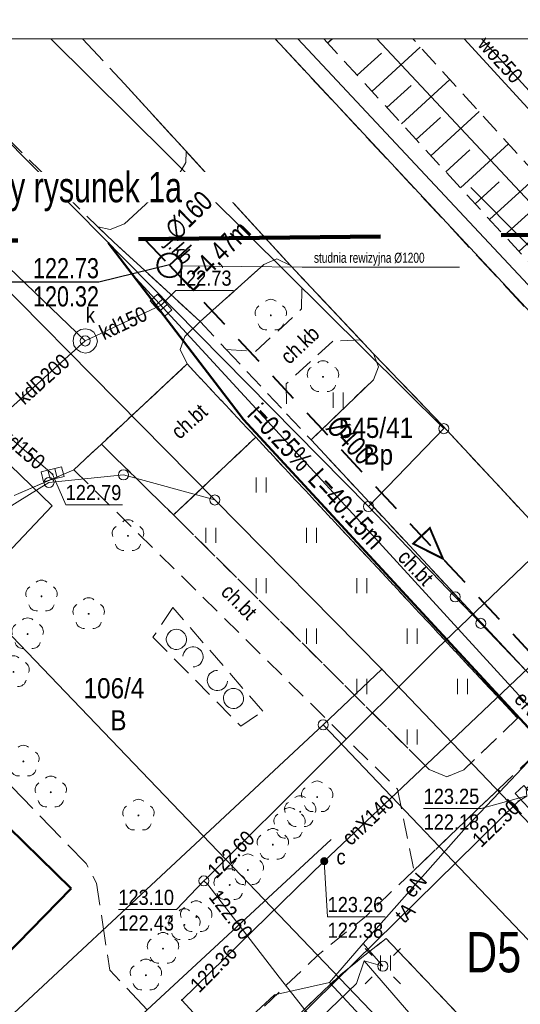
# Model space of a CAD drawing. Extents: x 6439600 to 6443631, y 5654340 to 5654937.
# Tile 17 of 54: x 6440858 to 6440883, y 5654523 to 5654571. Entities that reach past the tile are written whole.
import ezdxf
from ezdxf.enums import TextEntityAlignment as Align

# ---------------------------------------------------------------- set-up
doc = ezdxf.new("R2010")
doc.units = 0
doc.header["$MEASUREMENT"] = 0
for name, pattern in [('1.0_0.5', [1.5, 1, -0.5]), ('1.5_0.5', [2, 1.5, -0.5]), ('1.5_1.0', [2.5, 1.5, -1]), ('2', [0.9, 0.6, -0.3]), ('219-500', [0]), ('PRZER3-1', [4, 3, -1]), ('PTTL', [1.5, 1, -0.5])]:
    doc.linetypes.add(name, pattern=pattern)
doc.layers.get('0').update_dxf_attribs({"color": 2, "linetype": 'CONTINUOUS', "lineweight": 5})
for name, color, linetype, lineweight in [('!kanalizacja deszczowa', 24, '1.5_1.0', 40), ('!opisy', 7, 'CONTINUOUS', 18), ('!studnie', 24, 'CONTINUOUS', 40), ('z - kartowanie', 2, 'CONTINUOUS', 5), ('z - MPZT', 121, 'PRZER3-1', 18), ('z- kartowanie', 7, 'CONTINUOUS', 18)]:
    doc.layers.add(name, color=color, linetype=linetype, lineweight=lineweight)
for name, color, linetype in [('000 Inne (niezydentyfikowane)', 7, 'CONTINUOUS'), ('202-punkt graniczny', 7, 'CONTINUOUS'), ('203-punkt graniczny', 7, 'CONTINUOUS'), ('210-oznaczenie konturu użytku gruntowego', 7, 'CONTINUOUS'), ('211-numer działki ewidencyjnej', 7, 'CONTINUOUS'), ('218-kontur użytku gruntowego', 7, 'CONTINUOUS'), ('219-działka ewidencyjna', 7, 'CONTINUOUS'), ('312-budynek ewidencyjny', 7, 'CONTINUOUS'), ('chodnik', 7, 'CONTINUOUS'), ('chodnik-Atr17', 7, 'CONTINUOUS'), ('ciepłownicze urządzenie techniczne', 7, 'CONTINUOUS'), ('ciepłownicze urządzenie techniczne-Atr17', 7, 'CONTINUOUS'), ('drzewo liściaste', 7, 'CONTINUOUS'), ('jezdnia', 7, 'CONTINUOUS'), ('komora podziemna', 7, 'CONTINUOUS'), ('kratka ściekowa', 7, 'CONTINUOUS'), ('krawężnik', 7, 'CONTINUOUS'), ('KTOK - Furtka', 7, 'CONTINUOUS'), ('latarnia', 7, 'CONTINUOUS'), ('Liczby', 7, 'CONTINUOUS'), ('Linie_odn', 7, 'CONTINUOUS'), ('Opis_PZ', 7, 'CONTINUOUS'), ('przewód ciepłowniczy', 7, 'CONTINUOUS'), ('przewód ciepłowniczy-Atr1', 7, 'CONTINUOUS'), ('przewód elektroenergetyczny podziemny', 7, 'CONTINUOUS'), ('przewód elektroenergetyczny podziemny-Atr1', 7, 'CONTINUOUS'), ('przewód kanalizacyjny', 7, 'CONTINUOUS'), ('przewód kanalizacyjny-Atr1', 7, 'CONTINUOUS'), ('przewód telekomunikacyjny podziemny', 7, 'CONTINUOUS'), ('przewód telekomunikacyjny podziemny - ob. projektowany', 7, 'CONTINUOUS'), ('przewód telekomunikacyjny podziemny-Atr1', 7, 'CONTINUOUS'), ('przewód wodociągowy', 7, 'CONTINUOUS'), ('przewód wodociągowy-Atr1', 7, 'CONTINUOUS'), ('rzedna', 7, 'CONTINUOUS'), ('rzedna-Atr2', 7, 'CONTINUOUS'), ('rzedna-Atr3', 7, 'CONTINUOUS'), ('skarpa nieumocniona', 7, 'CONTINUOUS'), ('Teksty', 7, 'CONTINUOUS'), ('trawnik', 7, 'CONTINUOUS'), ('Wymiary', 7, 'CONTINUOUS'), ('właz do komory lub kanału', 7, 'CONTINUOUS'), ('właz do komory lub kanału - okrągły', 7, 'CONTINUOUS'), ('właz do komory lub kanału - okrągły-Atr17', 7, 'CONTINUOUS'), ('Zakres', 7, 'CONTINUOUS')]:
    doc.layers.add(name, color=color, linetype=linetype)
doc.styles.add('MapaZas', font='geodezja.shx', dxfattribs={"width": 0.9})
doc.styles.get("Standard").update_dxf_attribs({"font": 'Working1250', "width": 0.75})
doc.linetypes.add('NLZ', pattern='A,3,-1,[35,msgB.shx,S=0.008,R=0,X=-0.5,Y=0],3', length=7)

# ---------------------------------------------------------------- blocks, each defined once
blk = doc.blocks.new('202')
at = {"color": 0, "linetype": 'Continuous', "lineweight": 0}
blk.add_circle((0, 0), 0.25, dxfattribs=at)
blk = doc.blocks.new('203')
at = {"linetype": 'Continuous', "lineweight": 0}
h = blk.add_hatch(color=0, dxfattribs=at)
edge = h.paths.add_edge_path()
edge.add_arc((0, 0), 0.045, 0, 360)
blk = doc.blocks.new('SM01')
at = {"color": 0, "linetype": 'Continuous', "lineweight": 13}
for p, q in [((-0.53, 0.531), (-0.883, 0.884)), ((0.531, 0.531), (0.884, 0.884)), ((-0.53, -0.53), (-0.883, -0.883)), ((0.531, -0.53), (0.884, -0.883))]:
    blk.add_line(p, q, dxfattribs=at)
blk.add_circle((0, 0), 0.25, dxfattribs=at)
blk = doc.blocks.new('US25')
at = {"linetype": 'Continuous', "lineweight": 0}
h = blk.add_hatch(color=0, dxfattribs=at)
edge = h.paths.add_edge_path()
edge.add_arc((0, 0), 0.2, 0, 360)
blk = doc.blocks.new('PW01')
at = {"linetype": 'Continuous', "lineweight": 13}
h = blk.add_hatch(color=0, dxfattribs=at)
edge = h.paths.add_edge_path()
edge.add_arc((0, 0), 0.045, 0, 360)
blk = doc.blocks.new('OP021')
at = {"linetype": 'Continuous', "lineweight": 13}
h = blk.add_hatch(color=0, dxfattribs=at)
edge = h.paths.add_edge_path()
edge.add_arc((0, 0), 0.05, 0, 360)
at = {"color": 0, "linetype": 'Continuous', "lineweight": 13}
for centre, start, end in [((0, 0.4), 49.272, 130.728), ((-0.38, 0.124), 121.308, 202.548), ((0.38, 0.124), 337.452, 58.692), ((-0.235, -0.324), 193.221, 274.871), ((0.235, -0.324), 265.129, 346.779)]:
    blk.add_arc(centre, 0.4, start, end, dxfattribs=at)
blk = doc.blocks.new('US15')
at = {"color": 0, "linetype": 'Continuous', "lineweight": 13}
blk.add_circle((0, 0), 0.25, dxfattribs=at)
blk = doc.blocks.new('TU04')
at = {"color": 0, "linetype": 'Continuous', "lineweight": 13}
for p, q in [((0, 0), (0, 0.75)), ((0.5, 0), (0.5, 0.75))]:
    blk.add_line(p, q, dxfattribs=at)
blk = doc.blocks.new('US05')
at = {"color": 0, "linetype": 'Continuous', "lineweight": 13}
for p, q in [((-0.525, -0.25), (-0.525, 0.25)), ((-0.525, 0.25), (-0.175, 0.25)), ((-0.175, -0.25), (-0.175, 0.25)), ((-0.175, 0.25), (0.175, 0.25)), ((0.175, -0.25), (0.175, 0.25)), ((0.175, 0.25), (0.525, 0.25)), ((0.525, -0.25), (0.525, 0.25)), ((-0.525, -0.25), (-0.175, -0.25)), ((-0.175, -0.25), (0.175, -0.25)), ((0.175, -0.25), (0.525, -0.25))]:
    blk.add_line(p, q, dxfattribs=at)
blk = doc.blocks.new('US22')
at = {"color": 0, "linetype": 'Continuous', "lineweight": 13}
blk.add_circle((0, 0), 0.25, dxfattribs=at)
blk = doc.blocks.new('OTZK')
at = {"color": 0}
blk.add_lwpolyline([(-1.2, 1), (-1.026352, 0.984808), (-0.85798, 0.939693), (-0.7, 0.866025), (-0.557212, 0.766044), (-0.433956, 0.642788), (-0.333975, 0.5), (-0.260307, 0.34202), (-0.215192, 0.173648), (-0.2, 0), (-0.215192, -0.173648), (-0.260307, -0.34202), (-0.333975, -0.5), (-0.44425, -0.654861), (-0.581841, -0.786053), (-0.741773, -0.888835), (-0.918267, -0.959493), (-1.104944, -0.995472), (-1.295056, -0.995472), (-1.481733, -0.959493), (-1.658227, -0.888835), (-1.818159, -0.786053), (-1.95575, -0.654861), (-2.066025, -0.5), (-2.145001, -0.327068), (-2.189821, -0.142315), (-2.198867, 0.047582), (-2.171812, 0.235759), (-2.109632, 0.415415), (-2.014576, 0.580057), (-1.890079, 0.723734), (-1.740641, 0.841254), (-1.571662, 0.928368), (-1.389251, 0.981929)], close=True, dxfattribs=at)
blk.add_lwpolyline([(0.469393, -0.682799), (0.35969, -0.542106), (0.276733, -0.384159), (0.223163, -0.213984), (0.200685, -0.036999), (0.210014, 0.141165), (0.250854, 0.314835), (0.321904, 0.478484), (0.420903, 0.626903), (0.5447, 0.755369), (0.689355, 0.859792), (0.850264, 0.936848), (1.022304, 0.984085), (1.2, 1), (1.377696, 0.984085), (1.549736, 0.936848), (1.710645, 0.859792), (1.8553, 0.755369), (1.979097, 0.626903), (2.078096, 0.478484), (2.149146, 0.314835), (2.189986, 0.141165), (2.199315, -0.036999), (2.176837, -0.213984), (2.123267, -0.384159), (2.04031, -0.542106), (1.930607, -0.682799)], dxfattribs=at)

msp = doc.modelspace()

# ---------------------------------------------------------------- linework, layer by layer
at = {"layer": '!kanalizacja deszczowa', "linetype": 'ByBlock'}
msp.add_lwpolyline([(6440879.502, 5654544.634, 0.1, 0.1, 0), (6440878.854, 5654546.151, 0.1, 0.1, 0), (6440878.03, 5654545.379, 0.1, 0.1, 0)], format="xyseb", close=True, dxfattribs=at)
at = {"layer": '!opisy', "color": 24}
msp.add_lwpolyline([(6440880.322, 5654559.092), (6440872.522, 5654559.092), (6440866.532, 5654559.158)], dxfattribs=at)
at = {"color": 0, "linetype": 'Continuous'}
msp.add_lwpolyline([(6440774.191, 5654606.899), (6440976.424, 5654606.899), (6440976.424, 5654570.427), (6440774.191, 5654570.427)], close=True, dxfattribs=at)
at = {"layer": '000 Inne (niezydentyfikowane)', "color": 0, "linetype": 'Continuous', "lineweight": 25}
msp.add_lwpolyline([(6440873.78, 5654570.226), (6440873.999, 5654570.427)], dxfattribs=at)
at = {"layer": '000 Inne (niezydentyfikowane)', "color": 0, "linetype": 'Continuous', "lineweight": 13, "flags": 128}
for points in [[(6440875.98, 5654567.816), (6440878.38, 5654570.016)], [(6440875.25, 5654568.616), (6440876.45, 5654569.716)], [(6440877.45, 5654566.216), (6440879.84, 5654568.416)], [(6440876.72, 5654567.016), (6440877.92, 5654568.116)], [(6440878.18, 5654565.426), (6440879.38, 5654566.516)], [(6440878.91, 5654564.626), (6440881.3, 5654566.816)], [(6440879.64, 5654563.836), (6440880.83, 5654564.926)], [(6440880.37, 5654563.036), (6440882.75, 5654565.216)], [(6440881.82, 5654561.456), (6440884.2, 5654563.626)], [(6440881.1, 5654562.246), (6440882.29, 5654563.336)], [(6440883.27, 5654559.876), (6440885.64, 5654562.046)], [(6440882.55, 5654560.666), (6440883.73, 5654561.746)]]:
    msp.add_lwpolyline(points, dxfattribs=at)
at = {"layer": '218-kontur użytku gruntowego', "color": 0, "linetype": 'Continuous', "lineweight": 13}
for points in [[(6440852.888, 5654570.427), (6440875.81, 5654547.226)], [(6440875.81, 5654547.226), (6440852.888, 5654570.427)], [(6440879.55, 5654551.086), (6440860.035, 5654570.427)], [(6440860.035, 5654570.427), (6440879.55, 5654551.086)]]:
    msp.add_lwpolyline(points, dxfattribs=at)
at = {"layer": '218-kontur użytku gruntowego', "color": 0, "linetype": 'Continuous', "lineweight": 13, "flags": 128}
for points in [[(6440875.81, 5654547.226), (6440879.55, 5654551.086)], [(6440879.55, 5654551.086), (6440875.81, 5654547.226)], [(6440863.65, 5654548.796), (6440859.95, 5654548.416)], [(6440859.95, 5654548.416), (6440863.65, 5654548.796)], [(6440868.18, 5654547.546), (6440863.65, 5654548.796)], [(6440863.65, 5654548.796), (6440868.18, 5654547.546)], [(6440859.95, 5654548.416), (6440856.79, 5654546.466)], [(6440856.79, 5654546.466), (6440859.95, 5654548.416)], [(6440876.47, 5654539.146), (6440868.18, 5654547.546)], [(6440868.18, 5654547.546), (6440876.47, 5654539.146)], [(6440873.56, 5654536.396), (6440876.47, 5654539.146)], [(6440876.47, 5654539.146), (6440873.56, 5654536.396)], [(6440951.87, 5654460.236), (6440876.47, 5654539.146)], [(6440876.47, 5654539.146), (6440951.87, 5654460.236)], [(6440903.35, 5654505.146), (6440873.56, 5654536.396)], [(6440873.56, 5654536.396), (6440903.35, 5654505.146)]]:
    msp.add_lwpolyline(points, dxfattribs=at)
at = {"layer": '219-działka ewidencyjna', "color": 0, "linetype": '219-500', "lineweight": 13}
for points in [[(6440852.888, 5654570.427), (6440875.81, 5654547.226)], [(6440879.55, 5654551.086), (6440860.035, 5654570.427)]]:
    msp.add_lwpolyline(points, dxfattribs=at)
at = {"layer": '219-działka ewidencyjna', "color": 0, "linetype": '219-500', "lineweight": 13, "flags": 128}
for points in [[(6440868.18, 5654547.546), (6440852.37, 5654563.566)], [(6440875.81, 5654547.226), (6440879.55, 5654551.086)], [(6440859.95, 5654548.416), (6440863.65, 5654548.796)], [(6440868.18, 5654547.546), (6440863.65, 5654548.796)], [(6440856.79, 5654546.466), (6440859.95, 5654548.416)], [(6440868.18, 5654547.546), (6440876.47, 5654539.146)], [(6440875.81, 5654547.226), (6440880.11, 5654542.736)], [(6440880.11, 5654542.736), (6440881.38, 5654541.426)], [(6440881.38, 5654541.426), (6440979.07, 5654439.386)], [(6440873.56, 5654536.396), (6440876.47, 5654539.146)], [(6440876.47, 5654539.146), (6440951.87, 5654460.236)], [(6440843.3, 5654508.216), (6440873.56, 5654536.396)], [(6440903.35, 5654505.146), (6440873.56, 5654536.396)]]:
    msp.add_lwpolyline(points, dxfattribs=at)
at = {"layer": '312-budynek ewidencyjny', "color": 0, "linetype": 'Continuous', "lineweight": 50, "flags": 128}
for points in [[(6440853.26, 5654535.886), (6440861.05, 5654528.266)], [(6440861.05, 5654528.266), (6440839.14, 5654505.846)]]:
    msp.add_lwpolyline(points, dxfattribs=at)
at = {"layer": 'chodnik', "color": 0, "linetype": '1.0_0.5', "lineweight": 13}
for p, q in [((6440867.45, 5654556.396), (6440866.69, 5654555.656)), ((6440866.69, 5654555.656), (6440866.46, 5654555.016)), ((6440866.46, 5654555.016), (6440866.81, 5654554.296)), ((6440866.81, 5654554.296), (6440870.21, 5654550.656)), ((6440862.55, 5654550.316), (6440861.18, 5654549.046)), ((6440866.13, 5654546.806), (6440862.55, 5654550.316)), ((6440870.21, 5654550.656), (6440883.21, 5654536.716)), ((6440888.74, 5654533.576), (6440872.96, 5654550.526)), ((6440861.18, 5654549.046), (6440877.25, 5654533.196)), ((6440878.82, 5654534.176), (6440866.13, 5654546.806)), ((6440883.21, 5654536.716), (6440880.54, 5654534.166)), ((6440882.25, 5654533.186), (6440884.5, 5654535.336)), ((6440879.69, 5654533.816), (6440878.82, 5654534.176)), ((6440880.54, 5654534.166), (6440879.69, 5654533.816)), ((6440877.25, 5654533.196), (6440878.06, 5654529.166)), ((6440878.06, 5654529.166), (6440882.25, 5654533.186))]:
    msp.add_line(p, q, dxfattribs=at)
at = {"layer": 'chodnik', "color": 0, "linetype": '1.0_0.5', "lineweight": 13, "flags": 128}
for points in [[(6440866.81, 5654554.296), (6440862.55, 5654550.316), (6440866.13, 5654546.806), (6440870.21, 5654550.656)], [(6440889.01, 5654498.506), (6440890.36, 5654497.036), (6440890.4, 5654495.776), (6440876.1, 5654482.146), (6440875.19, 5654482.456), (6440874.79, 5654482.816), (6440874.27, 5654482.576), (6440873.35, 5654483.556), (6440871.49, 5654481.786), (6440872.88, 5654480.326), (6440872.86, 5654479.066), (6440860.56, 5654467.316), (6440859.65, 5654466.626), (6440858.71, 5654466.276), (6440857.73, 5654466.256), (6440856.75, 5654466.546), (6440856.05, 5654467.086), (6440854.56, 5654465.716), (6440855.82, 5654464.746), (6440857.3, 5654464.246), (6440858.86, 5654464.256), (6440860.36, 5654464.696), (6440861.68, 5654465.546), (6440896.46, 5654498.806), (6440896.69, 5654500.056), (6440893.7, 5654503.156), (6440901.85, 5654510.786), (6440903.84, 5654508.686), (6440905.26, 5654508.126), (6440905.94, 5654508.306), (6440906.79, 5654508.546), (6440908.09, 5654509.836), (6440908.19, 5654509.986), (6440905.1, 5654513.286), (6440900.59, 5654514.046), (6440882.25, 5654533.186), (6440878.06, 5654529.166), (6440875.67, 5654526.886), (6440873.3, 5654524.966), (6440844.22, 5654497.196), (6440845.37, 5654495.966), (6440845.69, 5654495.656), (6440849.44, 5654499.186), (6440849.8, 5654500.526), (6440874.4, 5654523.976), (6440876.68, 5654525.796), (6440880.95, 5654521.306), (6440881.01, 5654520.346), (6440877.95, 5654517.366), (6440879.74, 5654515.486), (6440882.8, 5654518.476), (6440883.75, 5654518.386), (6440893.21, 5654508.486), (6440889.65, 5654505.066), (6440887.38, 5654502.896), (6440888.64, 5654501.536), (6440887.36, 5654500.286)]]:
    msp.add_lwpolyline(points, close=True, dxfattribs=at)
at = {"layer": 'jezdnia', "color": 0, "linetype": '1.5_0.5', "lineweight": 13}
for points in [[(6440867.45, 5654556.396), (6440862.91, 5654560.586), (6440852.821, 5654570.427)], [(6440861.609, 5654570.427), (6440863.69, 5654568.196), (6440871.93, 5654559.186), (6440876.06, 5654554.806), (6440879.48, 5654551.236), (6440906.8, 5654521.876), (6440923.44, 5654503.956), (6440929.76, 5654497.026), (6440946.76, 5654478.746), (6440952.95, 5654472.326), (6440964.82, 5654459.366), (6440983.59, 5654439.426), (6440986.02, 5654436.826), (6440986.68, 5654436.116), (6440989.64, 5654432.796), (6440998.11, 5654423.456), (6441004.18, 5654417.086), (6441016.644, 5654403.694)], [(6441026.268, 5654403.694), (6441014.05, 5654416.826), (6441013.69, 5654417.256), (6440979.44, 5654453.976), (6440979.03, 5654454.426), (6440957.47, 5654477.596), (6440948.41, 5654487.576), (6440937.72, 5654499.056), (6440912.17, 5654526.426), (6440871.169, 5654570.427)], [(6440858.22, 5654547.776), (6440861.18, 5654549.046), (6440862.55, 5654550.316), (6440866.81, 5654554.296), (6440866.46, 5654555.016), (6440866.69, 5654555.656), (6440867.45, 5654556.396)]]:
    msp.add_lwpolyline(points, dxfattribs=at)
at = {"layer": 'komora podziemna', "color": 0, "linetype": 'Continuous', "lineweight": 13, "flags": 128}
msp.add_lwpolyline([(6440862.35, 5654555.426), (6440862.29, 5654555.196), (6440862.16, 5654555.016), (6440861.97, 5654554.886), (6440861.74, 5654554.836), (6440861.51, 5654554.896), (6440861.31, 5654555.026), (6440861.18, 5654555.216), (6440861.15, 5654555.446), (6440861.19, 5654555.676), (6440861.32, 5654555.876), (6440861.53, 5654556.006), (6440861.76, 5654556.036), (6440861.99, 5654555.996), (6440862.17, 5654555.866), (6440862.3, 5654555.656)], close=True, dxfattribs=at)
at = {"layer": 'krawężnik', "color": 0, "linetype": 'Continuous', "lineweight": 13}
msp.add_lwpolyline([(6440948.99, 5654486.946), (6440948.41, 5654487.576), (6440937.72, 5654499.056), (6440912.19, 5654526.476), (6440871.184, 5654570.427)], dxfattribs=at)
at = {"layer": 'krawężnik', "color": 0, "linetype": 'Continuous', "lineweight": 13, "flags": 128}
for points in [[(6440871.93, 5654559.186), (6440863.69, 5654568.196)], [(6440867.45, 5654556.396), (6440870.62, 5654559.236), (6440871.26, 5654559.516), (6440871.93, 5654559.186), (6440876.06, 5654554.806), (6440876.3, 5654554.156), (6440876.06, 5654553.516), (6440872.96, 5654550.526)], [(6440866.81, 5654554.296), (6440866.46, 5654555.016), (6440866.69, 5654555.656), (6440867.45, 5654556.396)], [(6440876.06, 5654554.806), (6440879.48, 5654551.236), (6440906.8, 5654521.876)], [(6440866.81, 5654554.296), (6440862.55, 5654550.316)], [(6440870.21, 5654550.656), (6440866.13, 5654546.806)], [(6440872.96, 5654550.526), (6440888.74, 5654533.576), (6440891.72, 5654536.376), (6440892.39, 5654536.646), (6440893.01, 5654536.346), (6440893.25, 5654535.686), (6440892.96, 5654535.066), (6440889.98, 5654532.256), (6440902.69, 5654518.596), (6440905.79, 5654521.516), (6440906.44, 5654521.726), (6440907.07, 5654521.476)], [(6440861.18, 5654549.046), (6440858.22, 5654547.776)]]:
    msp.add_lwpolyline(points, dxfattribs=at)
at = {"layer": 'KTOK - Furtka', "color": 0, "linetype": 'Continuous', "lineweight": 18}
msp.add_lwpolyline([(6440862.379, 5654561.104), (6440862.99, 5654560.966), (6440863.69, 5654561.256), (6440866.45, 5654563.786), (6440866.74, 5654564.296), (6440866.758, 5654564.841), (6440871.72, 5654559.416), (6440871.93, 5654559.186), (6440871.26, 5654559.516), (6440870.62, 5654559.236), (6440867.45, 5654556.396), (6440864.508, 5654559.112), (6440863.175, 5654560.342), (6440862.379, 5654561.104)], dxfattribs=at)
at = {"layer": 'Linie_odn', "color": 24}
msp.add_lwpolyline([(6440865.925, 5654559.206), (6440862.429, 5654558.347), (6440857.929, 5654558.347)], dxfattribs=at)
at = {"layer": 'przewód ciepłowniczy', "color": 0, "linetype": 'Continuous', "lineweight": 13}
msp.add_lwpolyline([(6440893.22, 5654548.096), (6440872.303, 5654570.427)], dxfattribs=at)
at = {"layer": 'przewód ciepłowniczy', "color": 0, "linetype": 'Continuous', "lineweight": 13, "flags": 128}
for points in [[(6440879.89, 5654535.566), (6440886.64, 5654541.956), (6440893.22, 5654548.096)], [(6440873.61, 5654529.626), (6440879.89, 5654535.566)], [(6440873.61, 5654529.626), (6440866.54, 5654522.736), (6440868.29, 5654520.826), (6440865.8, 5654518.466), (6440863.97, 5654520.396), (6440855.32, 5654512.016)]]:
    msp.add_lwpolyline(points, dxfattribs=at)
at = {"layer": 'przewód elektroenergetyczny podziemny', "color": 0, "linetype": 'Continuous', "lineweight": 13}
for points in [[(6440836.159, 5654570.427), (6440860.1, 5654547.256), (6440853.6, 5654540.386), (6440843.17, 5654529.346)], [(6440876.215, 5654570.427), (6440895.33, 5654550.036), (6440910.92, 5654533.966), (6440917.24, 5654527.666), (6440918.53, 5654525.636), (6440937.69, 5654504.946), (6440958.83, 5654482.796), (6440965.45, 5654475.616)]]:
    msp.add_lwpolyline(points, dxfattribs=at)
at = {"layer": 'przewód elektroenergetyczny podziemny', "color": 0, "linetype": 'Continuous', "lineweight": 13, "flags": 128}
for points in [[(6440882.31, 5654533.046), (6440895.48, 5654546.986), (6440895.12, 5654548.596), (6440889.03, 5654554.856), (6440880.88, 5654563.056)], [(6440864.08, 5654558.746), (6440875.61, 5654546.236), (6440894.16, 5654525.976), (6440908.4, 5654510.406)], [(6440875.54, 5654525.546), (6440880.68, 5654531.326), (6440882.31, 5654533.046)], [(6440873.88, 5654523.606), (6440875.54, 5654525.546)], [(6440875.54, 5654525.546), (6440876.52, 5654524.416)], [(6440875.6, 5654524.676), (6440875.22, 5654523.556), (6440855.36, 5654504.466)], [(6440875.6, 5654524.676), (6440882.75, 5654516.396), (6440891.29, 5654507.086), (6440891.75, 5654508.496)], [(6440876.52, 5654524.416), (6440875.6, 5654524.676)], [(6440835.77, 5654490.226), (6440871.15, 5654522.996), (6440873.88, 5654523.606)], [(6440888.13, 5654503.606), (6440888.22, 5654503.506), (6440888.86, 5654502.766), (6440891.11, 5654505.046), (6440873.88, 5654523.606)]]:
    msp.add_lwpolyline(points, dxfattribs=at)
at = {"layer": 'przewód kanalizacyjny', "color": 0, "linetype": 'Continuous', "lineweight": 13, "flags": 128}
for points in [[(6440861.75, 5654555.436), (6440852.07, 5654564.716)], [(6440861.75, 5654555.436), (6440865.51, 5654557.206)], [(6440857.52, 5654551.646), (6440861.75, 5654555.436)], [(6440857.18, 5654551.346), (6440860.13, 5654548.826)], [(6440782.31, 5654444.206), (6440803.34, 5654464.016), (6440828.39, 5654487.526), (6440846.49, 5654504.606), (6440862.14, 5654519.766), (6440873.96, 5654530.706)]]:
    msp.add_lwpolyline(points, dxfattribs=at)
at = {"layer": 'przewód telekomunikacyjny podziemny', "color": 0, "linetype": 'Continuous', "lineweight": 13}
msp.add_lwpolyline([(6440880.549, 5654570.427), (6440900.17, 5654549.056), (6440896.25, 5654545.236), (6440885.09, 5654534.456), (6440883.64, 5654533.236), (6440883.66, 5654532.856)], dxfattribs=at)
at = {"layer": 'przewód telekomunikacyjny podziemny', "color": 0, "linetype": 'Continuous', "lineweight": 13, "flags": 128}
for points in [[(6440874, 5654520.536), (6440871.38, 5654523.866), (6440867.83, 5654528.466), (6440867.64, 5654528.646), (6440867.78, 5654528.786), (6440879.2, 5654540.156), (6440895.87, 5654556.126), (6440896.06, 5654556.236)], [(6440868.68, 5654518.066), (6440869.03, 5654518.606), (6440883.25, 5654532.606), (6440883.66, 5654532.856)]]:
    msp.add_lwpolyline(points, dxfattribs=at)
at = {"layer": 'przewód telekomunikacyjny podziemny - ob. projektowany', "color": 0, "linetype": '1.5_0.5', "lineweight": 13, "flags": 128}
msp.add_lwpolyline([(6440816.26, 5654569.886), (6440818.32, 5654568.786), (6440832.43, 5654554.986), (6440837.8, 5654549.616), (6440839.74, 5654549.046), (6440840.51, 5654548.506), (6440843.91, 5654545.126), (6440850.28, 5654539.046), (6440853.35, 5654537.206), (6440855.04, 5654536.186), (6440856.05, 5654535.446), (6440861.79, 5654529.506), (6440862.31, 5654528.536), (6440862.97, 5654524.216), (6440868.74, 5654518.106)], dxfattribs=at)
at = {"layer": 'przewód wodociągowy', "color": 0, "linetype": 'Continuous', "lineweight": 13}
msp.add_lwpolyline([(6440929.9, 5654519.336), (6440917.42, 5654532.396), (6440904.64, 5654545.106), (6440881.41, 5654570.427)], dxfattribs=at)
at = {"layer": 'rzedna-Atr2', "color": 0, "lineweight": 13, "flags": 128}
for points in [[(6440865.51, 5654557.206), (6440866.25, 5654557.946), (6440869.104, 5654557.946)], [(6440860.13, 5654548.826), (6440860.78, 5654547.306), (6440863.602, 5654547.306)], [(6440883.62, 5654532.846), (6440881.4, 5654532.236), (6440878.546, 5654532.236)], [(6440873.61, 5654529.626), (6440873.78, 5654526.866), (6440876.634, 5654526.866)], [(6440867.64, 5654528.646), (6440866.28, 5654527.226), (6440863.394, 5654527.226)]]:
    msp.add_lwpolyline(points, dxfattribs=at)
at = {"layer": 'skarpa nieumocniona', "color": 0, "linetype": '1.0_0.5', "lineweight": 13}
for points in [[(6440873.591, 5654570.427), (6440892.54, 5654549.776), (6440899.22, 5654545.666), (6440911.74, 5654532.356)], [(6440873.591, 5654570.427), (6440892.54, 5654549.776), (6440899.22, 5654545.666), (6440911.74, 5654532.356)], [(6440911.74, 5654532.356), (6440927.78, 5654521.746), (6440923.36, 5654528.576), (6440914.79, 5654534.146), (6440901.06, 5654548.456), (6440894.29, 5654552.536), (6440878.009, 5654570.427)], [(6440911.74, 5654532.356), (6440927.78, 5654521.746), (6440923.36, 5654528.576), (6440914.79, 5654534.146), (6440901.06, 5654548.456), (6440894.29, 5654552.536), (6440878.009, 5654570.427)]]:
    msp.add_lwpolyline(points, dxfattribs=at)
at = {"layer": 'trawnik', "color": 0, "linetype": '1.0_0.5', "lineweight": 13}
for p, q in [((6440871.26, 5654559.516), (6440870.62, 5654559.236)), ((6440871.93, 5654559.186), (6440871.26, 5654559.516)), ((6440870.62, 5654559.236), (6440867.45, 5654556.396)), ((6440876.06, 5654554.806), (6440871.93, 5654559.186)), ((6440867.45, 5654556.396), (6440868.748, 5654555.013)), ((6440876.3, 5654554.156), (6440876.06, 5654554.806)), ((6440876.06, 5654553.516), (6440876.3, 5654554.156)), ((6440872.96, 5654550.526), (6440876.06, 5654553.516)), ((6440871.741, 5654551.825), (6440872.96, 5654550.526))]:
    msp.add_line(p, q, dxfattribs=at)
at = {"layer": 'trawnik', "color": 0, "linetype": '1.0_0.5', "lineweight": 13, "flags": 128}
for points in [[(6440866.13, 5654546.806), (6440878.82, 5654534.176), (6440879.69, 5654533.816), (6440880.54, 5654534.166), (6440883.21, 5654536.716), (6440870.21, 5654550.656)], [(6440881.01, 5654520.346), (6440880.95, 5654521.306), (6440876.68, 5654525.796), (6440874.4, 5654523.976), (6440849.8, 5654500.526), (6440852.27, 5654499.656), (6440861.06, 5654508.026), (6440865, 5654504.226), (6440865.04, 5654499.526), (6440861.43, 5654495.976), (6440864.61, 5654492.596), (6440874.83, 5654502.366), (6440865.4, 5654512.326), (6440874.5, 5654521.006), (6440877.95, 5654517.366)]]:
    msp.add_lwpolyline(points, close=True, dxfattribs=at)
at = {"layer": 'właz do komory lub kanału', "color": 0, "linetype": 'Continuous', "lineweight": 13, "flags": 128}
msp.add_lwpolyline([(6440883.51, 5654533.386), (6440884.15, 5654532.676), (6440883.74, 5654532.296), (6440883.08, 5654532.976)], close=True, dxfattribs=at)
at = {"layer": 'z - kartowanie', "color": 0, "linetype": '1.0_0.5', "lineweight": 13}
msp.add_line((6440868.748, 5654555.013), (6440871.741, 5654551.825), dxfattribs=at)
msp.add_lwpolyline([(6440868.748, 5654555.013), (6440870.2, 5654554.906), (6440872.49, 5654557.026), (6440872.512, 5654558.569), (6440875.416, 5654555.489), (6440874.03, 5654555.426), (6440871.73, 5654553.316), (6440871.741, 5654551.825)], dxfattribs=at)
at = {"layer": 'z - kartowanie', "color": 0, "linetype": 'PTTL', "lineweight": 18}
msp.add_lwpolyline([(6440866.1, 5654542.206), (6440865.11, 5654540.736), (6440869.47, 5654536.326), (6440870.56, 5654537.066), (6440866.1, 5654542.206)], dxfattribs=at)
at = {"layer": 'z - MPZT', "color": 0, "linetype": 'NLZ', "lineweight": 35}
msp.add_lwpolyline([(6440843.901, 5654560.379), (6440846.24, 5654558.086), (6440844.135, 5654555.951), (6440857.345, 5654541.559), (6440966.374, 5654427.835), (6440969.947, 5654423.719)], dxfattribs=at)
at = {"layer": 'z - MPZT', "color": 0, "linetype": 'Continuous', "lineweight": 50}
msp.add_lwpolyline([(6440987.32, 5654423.826), (6440984.25, 5654427.166), (6440975.96, 5654436.496), (6440869.606, 5654551.532), (6440862.895, 5654560.298)], dxfattribs=at)
at = {"layer": 'Zakres', "color": 221, "linetype": '2', "lineweight": 140, "ltscale": 20, "flags": 128}
msp.add_lwpolyline([(6441020.39, 5654562.126), (6440805.9, 5654559.876), (6440806.46, 5654422.716), (6441021.62, 5654424.036)], close=True, dxfattribs=at)

# ---------------------------------------------------------------- block references
at = {"layer": '202-punkt graniczny', "color": 0, "linetype": 'Continuous', "lineweight": 13}
for p in [(6440879.55, 5654551.086), (6440863.65, 5654548.796), (6440859.95, 5654548.416), (6440868.18, 5654547.546), (6440875.81, 5654547.226), (6440880.11, 5654542.736), (6440881.38, 5654541.426), (6440873.56, 5654536.396)]:
    msp.add_blockref('202', p, dxfattribs=at)
at = {"layer": '203-punkt graniczny', "color": 0, "linetype": 'Continuous', "lineweight": 13}
msp.add_blockref('203', (6440876.47, 5654539.146), dxfattribs=at)
at = {"layer": 'ciepłownicze urządzenie techniczne', "color": 0, "linetype": 'Continuous', "lineweight": 13}
msp.add_blockref('US25', (6440873.61, 5654529.626), dxfattribs=at)
at = {"layer": 'drzewo liściaste', "color": 0, "linetype": 'Continuous', "lineweight": 13}
for p in [(6440870.96, 5654556.706), (6440873.55, 5654553.656), (6440863.87, 5654545.766), (6440860.04, 5654533.046), (6440873.26, 5654532.806), (6440864.39, 5654531.896), (6440872.42, 5654532.076), (6440871.89, 5654531.486), (6440871.06, 5654530.446), (6440869.82, 5654529.186), (6440868.92, 5654528.446), (6440866.67, 5654526.466), (6440867.26, 5654526.856), (6440865.61, 5654525.286), (6440864.76, 5654523.966)]:
    msp.add_blockref('OP021', p, dxfattribs=at)
at = {"layer": 'komora podziemna', "color": 0, "linetype": 'Continuous', "lineweight": 13}
msp.add_blockref('US15', (6440867.64, 5654528.646), dxfattribs=at)
at = {"layer": 'kratka ściekowa', "color": 0, "linetype": 'Continuous', "lineweight": 13}
for p, rotation in [((6440865.51, 5654557.206), 312.43), ((6440860.13, 5654548.826), 14.38)]:
    msp.add_blockref('US05', p, dxfattribs=dict(at, rotation=rotation))
at = {"layer": 'latarnia', "color": 0, "linetype": 'Continuous', "lineweight": 13}
msp.add_blockref('SM01', (6440876.52, 5654524.416), dxfattribs=at)
at = {"layer": 'rzedna', "color": 0, "linetype": 'Continuous', "lineweight": 13}
for p in [(6440865.51, 5654557.206), (6440860.13, 5654548.826), (6440883.25, 5654532.606), (6440873.61, 5654529.626), (6440867.78, 5654528.786), (6440867.64, 5654528.646), (6440867.83, 5654528.466), (6440866.54, 5654522.736)]:
    msp.add_blockref('PW01', p, dxfattribs=at)
at = {"layer": 'trawnik', "color": 0, "linetype": 'Continuous', "lineweight": 13}
for p in [(6440874.049, 5654552.125), (6440870.229, 5654547.915), (6440867.729, 5654545.415), (6440872.729, 5654545.415), (6440870.229, 5654542.915), (6440875.229, 5654542.915), (6440872.729, 5654540.415), (6440877.729, 5654540.415), (6440875.229, 5654537.915), (6440880.229, 5654537.915), (6440877.729, 5654535.415), (6440876.399, 5654524.195)]:
    msp.add_blockref('TU04', p, dxfattribs=at)
at = {"layer": 'właz do komory lub kanału - okrągły', "color": 0, "linetype": 'Continuous', "lineweight": 13}
msp.add_blockref('US22', (6440861.75, 5654555.436), dxfattribs=at)
at = {"layer": 'z - kartowanie', "color": 0, "linetype": 'Continuous', "lineweight": 13}
for p in [(6440859.58, 5654542.766), (6440861.92, 5654541.896), (6440858.89, 5654540.896), (6440858.19, 5654539.016), (6440858.68, 5654534.576)]:
    msp.add_blockref('OP021', p, dxfattribs=at)
at = {"layer": 'z - kartowanie', "color": 0, "linetype": 'PTTL', "lineweight": 18, "xscale": 0.4999999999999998, "yscale": 0.4999999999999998}
for p, rotation in [((6440866.686, 5654540.197), 313.6381695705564), ((6440868.709, 5654538.146), 131.9836546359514)]:
    msp.add_blockref('OTZK', p, dxfattribs=dict(at, rotation=rotation))

# ---------------------------------------------------------------- texts
at = {"layer": '!opisy', "color": 24, "insert": (6440873.101, 5654559.815), "char_height": 0.5, "width": 7.1, "attachment_point": 1}
msp.add_mtext('studnia rewizyjna %%C1200', dxfattribs=at)
at = {"layer": '210-oznaczenie konturu użytku gruntowego', "color": 0, "linetype": 'Continuous', "lineweight": 13, "style": 'MapaZas', "width": 0.9}
for s, p in [('Bp', (6440875.557, 5654549.3)), ('B', (6440862.994, 5654536.116))]:
    msp.add_text(s, height=1, dxfattribs=at).set_placement(p)
at = {"layer": '211-numer działki ewidencyjnej', "color": 0, "linetype": 'Continuous', "lineweight": 13, "style": 'MapaZas', "width": 0.9}
for s, p in [('545/41', (6440874.34, 5654550.626)), ('106/4', (6440861.67, 5654537.706))]:
    msp.add_text(s, height=1, dxfattribs=at).set_placement(p)
at = {"layer": 'chodnik-Atr17', "color": 0, "lineweight": 13, "style": 'MapaZas', "width": 0.9}
for rotation, p in [(41.95, (6440866.43, 5654550.516)), (313.653, (6440877.21, 5654544.646))]:
    msp.add_text('ch.bt', height=0.75, rotation=rotation, dxfattribs=at).set_placement(p)
msp.add_text('ch.bt', height=0.75, rotation=315, dxfattribs=at).set_placement((6440869.39, 5654542.496), align=Align.MIDDLE_CENTER)
at = {"layer": 'ciepłownicze urządzenie techniczne-Atr17', "color": 0, "lineweight": 13, "style": 'MapaZas', "width": 0.9}
msp.add_text('c', height=0.75, dxfattribs=at).set_placement((6440874.22, 5654529.466))
at = {"layer": 'Liczby', "color": 24, "width": 0.8}
msp.add_text('i=0.25%', height=1, rotation=313, dxfattribs=at).set_placement((6440872.394, 5654548.891), align=Align.RIGHT)
msp.add_text('L=40.15m', height=1, rotation=313, dxfattribs=at).set_placement((6440872.735, 5654548.526))
at = {"layer": 'Opis_PZ', "color": 24, "width": 0.8}
msp.add_text('D5', height=2, dxfattribs=at).set_placement((6440883.387, 5654524.11), align=Align.RIGHT)
at = {"layer": 'przewód ciepłowniczy-Atr1', "color": 0, "lineweight": 13, "style": 'MapaZas', "width": 0.9}
msp.add_text('cnX140', height=0.75, rotation=43.41, dxfattribs=at).set_placement((6440875.78, 5654531.676), align=Align.MIDDLE_CENTER)
at = {"layer": 'przewód elektroenergetyczny podziemny-Atr1', "color": 0, "lineweight": 13, "style": 'MapaZas', "width": 0.9}
for s, rotation, p in [('eNA', 312.48, (6440883.86, 5654537.226)), ('eN', 48.354, (6440878.11, 5654528.436))]:
    msp.add_text(s, height=0.75, rotation=rotation, dxfattribs=at).set_placement(p, align=Align.MIDDLE_CENTER)
at = {"layer": 'przewód kanalizacyjny-Atr1', "color": 0, "lineweight": 13, "style": 'MapaZas', "width": 0.9}
for s, rotation, p in [('kd150', 25.208, (6440863.63, 5654556.326)), ('kdD200', 41.859, (6440859.64, 5654553.546)), ('kd150', 319.495, (6440858.66, 5654550.086))]:
    msp.add_text(s, height=0.75, rotation=rotation, dxfattribs=at).set_placement(p, align=Align.MIDDLE_CENTER)
at = {"layer": 'przewód telekomunikacyjny podziemny-Atr1', "color": 0, "lineweight": 13, "style": 'MapaZas', "width": 0.9}
msp.add_text('tA', height=0.75, rotation=44.55, dxfattribs=at).set_placement((6440877.62, 5654527.066), align=Align.MIDDLE_CENTER)
at = {"layer": 'przewód wodociągowy-Atr1', "color": 0, "lineweight": 13, "style": 'MapaZas', "width": 0.9}
msp.add_text('wo250', height=0.75, rotation=312.53, dxfattribs=at).set_placement((6440882.36, 5654569.386), align=Align.MIDDLE_CENTER)
at = {"layer": 'rzedna-Atr2', "color": 0, "lineweight": 13, "style": 'MapaZas', "width": 0.9}
for s, p in [('122.73', (6440866.25, 5654557.954)), ('122.79', (6440860.78, 5654547.314)), ('123.25', (6440878.546, 5654532.244)), ('123.10', (6440863.394, 5654527.234)), ('123.26', (6440873.78, 5654526.873))]:
    msp.add_text(s, height=0.75, dxfattribs=at).set_placement(p, align=Align.BOTTOM_LEFT)
for s, rotation, p in [('122.30', 44.009, (6440881.14, 5654530.536)), ('122.60', 44.874, (6440868, 5654528.996)), ('122.60', 307.657, (6440868.14, 5654528.066))]:
    msp.add_text(s, height=0.75, rotation=rotation, dxfattribs=at).set_placement(p, align=Align.MIDDLE_LEFT)
msp.add_text('122.36', height=0.75, rotation=45.287, dxfattribs=at).set_placement((6440867.41, 5654523.056))
at = {"layer": 'rzedna-Atr3', "color": 0, "lineweight": 13, "style": 'MapaZas', "width": 0.9}
for s, p in [('122.18', (6440878.546, 5654530.968)), ('122.43', (6440863.394, 5654525.958)), ('122.38', (6440873.78, 5654525.598))]:
    msp.add_text(s, height=0.75, dxfattribs=at).set_placement(p, align=Align.BOTTOM_LEFT)
at = {"layer": 'Teksty', "color": 24, "width": 0.8}
msp.add_text('120.32', height=1, dxfattribs=at).set_placement((6440862.429, 5654557.147), align=Align.RIGHT)
at = {"layer": 'Wymiary', "color": 24, "width": 0.8}
msp.add_text('%%C400', height=1, rotation=313, dxfattribs=at).set_placement((6440873.653, 5654551.131))
at = {"layer": 'właz do komory lub kanału - okrągły-Atr17', "color": 0, "lineweight": 13, "style": 'MapaZas', "width": 0.9}
msp.add_text('k', height=0.75, dxfattribs=at).set_placement((6440861.78, 5654556.346))
at = {"layer": 'z - kartowanie', "color": 0, "lineweight": 13, "style": 'MapaZas', "width": 0.9}
msp.add_text('ch.kb', height=0.75, rotation=43.1943, dxfattribs=at).set_placement((6440871.871, 5654554.231))
at = {"layer": 'z- kartowanie', "color": 0, "lineweight": 13, "style": 'MapaZas', "width": 0.9}
msp.add_text('j.kb', height=0.75, rotation=310.845, dxfattribs=at).set_placement((6440866.439, 5654559.95), align=Align.MIDDLE_CENTER)

# ---------------------------------------------------------------- next in the draw order: texts
at = {"layer": '!opisy', "color": 0, "linetype": 'Continuous', "insert": (6440854.842, 5654563.818), "char_height": 1.5, "width": 16.67224, "attachment_point": 1, "bg_fill": 3, "box_fill_scale": 1, "bg_fill_color": 256, "bg_fill_true_color": 13158600, "bg_fill_transparency": 0}
msp.add_mtext('Łączy rysunek 1a', dxfattribs=at)

# ---------------------------------------------------------------- next in the draw order: linework, layer by layer
at = {"layer": '!kanalizacja deszczowa'}
for points in [[(6440864.685, 5654560.493), (6440865.933, 5654559.191), (6440893.301, 5654529.818), (6440925.17, 5654495.598), (6440970.84, 5654446.706), (6440992.241, 5654423.856)], [(6440865.933, 5654559.191), (6440867.36, 5654560.521)]]:
    msp.add_lwpolyline(points, dxfattribs=at)
at = {"layer": '!studnie'}
msp.add_circle((6440865.933, 5654559.191), 0.6, dxfattribs=at)

# ---------------------------------------------------------------- next in the draw order: texts
at = {"layer": 'Liczby', "color": 24, "width": 0.8}
msp.add_text('L=4,47m', height=1, rotation=44.8013, dxfattribs=at).set_placement((6440867.064, 5654557.828))
at = {"layer": 'Teksty', "color": 24, "width": 0.8}
msp.add_text('122.73', height=1, dxfattribs=at).set_placement((6440862.429, 5654558.547), align=Align.RIGHT)
at = {"layer": 'Wymiary', "color": 24, "width": 0.8}
msp.add_text('∅160', height=1, rotation=44.8013, dxfattribs=at).set_placement((6440866.294, 5654560.42))

doc.saveas('drawing.dxf')
